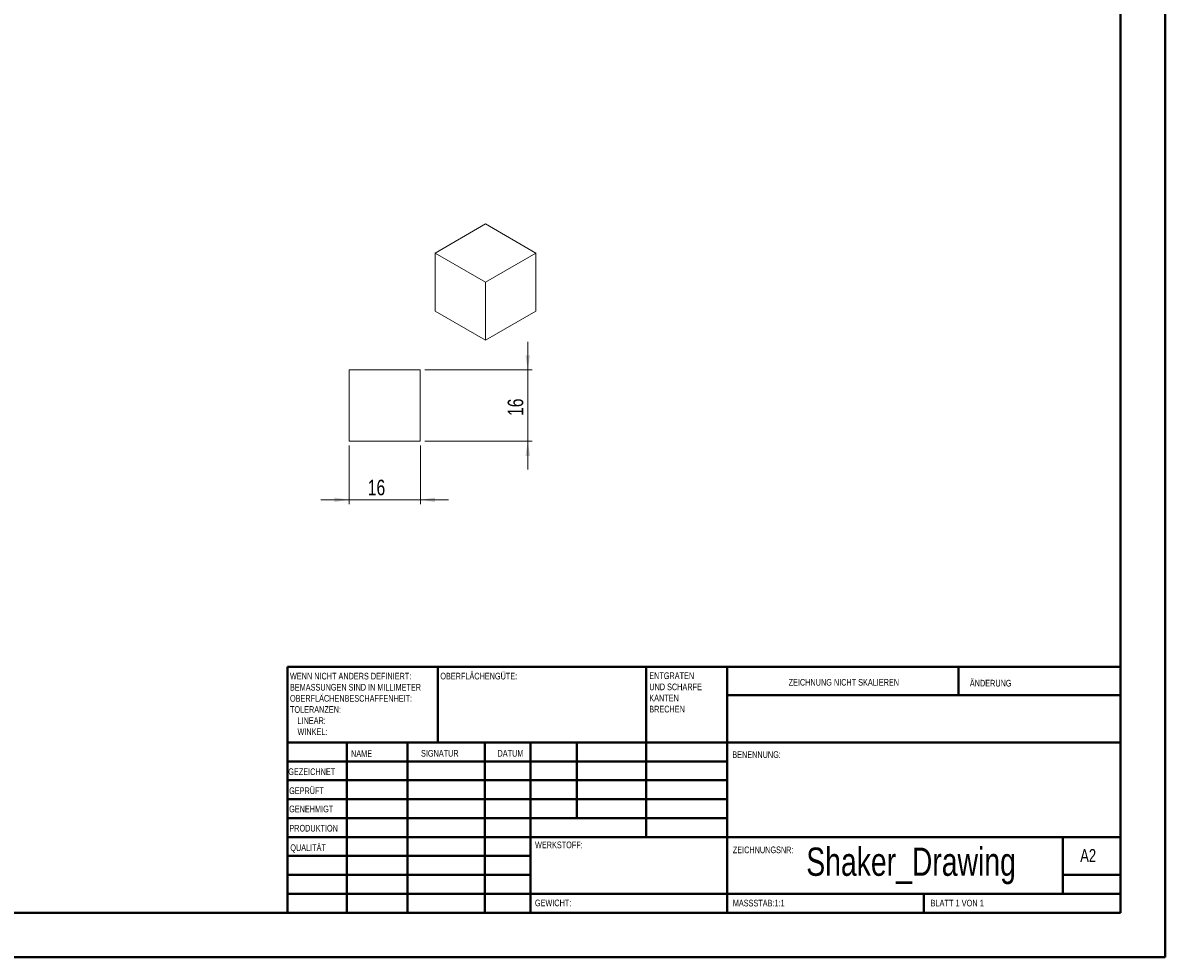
# Model space of a CAD drawing. Header units: millimetres. Extents: x 0 to 594, y 0 to 420.
# Tile 2 of 3: x 337 to 594, y 0 to 210. Entities that reach past the tile are written whole.
import ezdxf

# ---------------------------------------------------------------- set-up
doc = ezdxf.new("R2010")
doc.units = ezdxf.units.MM
doc.styles.add('SLDTEXTSTYLE0', font='TXT', dxfattribs={"width": 0.75})
doc.styles.add('SLDTEXTSTYLE1', font='TXT', dxfattribs={"width": 0.692308})
doc.dimstyles.new('SLDDIMSTYLE2', dxfattribs={"dimtxt": 3.5, "dimasz": 3.302, "dimexe": 0, "dimexo": 0.0625, "dimgap": 0.875, "dimtad": 1, "dimrnd": 1e-09, "dimzin": 12, "dimdsep": 46, "dimtxsty": 'SLDTEXTSTYLE0', "dimsah": 1, "dimcen": 0.09, "dimadec": 0, "dimazin": 3, "dimtfac": 1, "dimtmove": 0, "dimatfit": 0, "dimfxl": 1, "dimfrac": 2, "dimtolj": 1, "dimtzin": 12, "dimarcsym": 0})

# ---------------------------------------------------------------- blocks, each defined once
blk = doc.blocks.new('SW_NOTE_0')
at = {"color": 0, "linetype": 'Continuous', "lineweight": 0, "char_height": 1.5, "attachment_point": 1, "style": 'SLDTEXTSTYLE0'}
for s, insert in [('ENTGRATEN', (0, 1.93)), ('UND SCHARFE', (0, -0.57)), ('KANTEN', (0, -3.07)), ('BRECHEN', (0, -5.57))]:
    blk.add_mtext(s, dxfattribs=dict(at, insert=insert))
blk = doc.blocks.new('SW_NOTE_1')
at = {"color": 0, "linetype": 'Continuous', "lineweight": 0, "char_height": 1.5, "attachment_point": 1, "style": 'SLDTEXTSTYLE0'}
for s, insert in [('WENN NICHT ANDERS DEFINIERT:', (0, 1.93)), ('BEMASSUNGEN SIND IN MILLIMETER', (0, -0.57)), ('OBERFLÄCHENBESCHAFFENHEIT:', (0, -3.07)), ('TOLERANZEN:', (0, -5.57)), ('LINEAR:', (1.69, -8.07)), ('WINKEL:', (1.69, -10.57))]:
    blk.add_mtext(s, dxfattribs=dict(at, insert=insert))
blk = doc.blocks.new('_D_5')
at = {"color": 7, "linetype": 'Continuous', "lineweight": 0}
for p, q in [((410.76, 115.19), (410.76, 102.02)), ((426.76, 115.19), (426.76, 102.02)), ((410.76, 103.02), (404.41, 103.02)), ((410.76, 103.02), (426.76, 103.02)), ((426.76, 103.02), (433.11, 103.02))]:
    blk.add_line(p, q, dxfattribs=at)
for points in [[(410.76, 103.02), (407.45, 103.52), (407.45, 102.51)], [(426.76, 103.02), (430.06, 102.51), (430.06, 103.52)]]:
    blk.add_solid(points, dxfattribs=at)
at = {"color": 7, "linetype": 'Continuous', "lineweight": 0, "insert": (414.96, 107.53, 7.9), "char_height": 3.5, "attachment_point": 1, "style": 'SLDTEXTSTYLE0'}
blk.add_mtext('16', dxfattribs=at)
blk = doc.blocks.new('_D_6')
at = {"color": 7, "linetype": 'Continuous', "lineweight": 0}
for p, q in [((450.89, 132.19), (450.89, 138.54)), ((427.76, 132.19), (451.89, 132.19)), ((450.89, 116.19), (450.89, 132.19)), ((427.76, 116.19), (451.89, 116.19)), ((450.89, 116.19), (450.89, 109.84))]:
    blk.add_line(p, q, dxfattribs=at)
for points in [[(450.89, 132.19), (451.4, 135.49), (450.38, 135.49)], [(450.89, 116.19), (450.38, 112.89), (451.4, 112.89)]]:
    blk.add_solid(points, dxfattribs=at)
at = {"color": 7, "linetype": 'Continuous', "lineweight": 0, "insert": (446.38, 121.87, 7.9), "char_height": 3.5, "attachment_point": 1, "rotation": 90, "style": 'SLDTEXTSTYLE0'}
blk.add_mtext('16', dxfattribs=at)

msp = doc.modelspace()

# ---------------------------------------------------------------- linework, layer by layer
at = {"color": 7, "linetype": 'Continuous', "lineweight": 40}
for p, q in [((594.079, 0.215), (594.079, 420.215)), ((584.079, 410.215), (584.079, 10.215)), ((396.879, 65.465), (584.079, 65.465)), ((396.879, 65.465), (396.879, 10.215)), ((430.679, 48.465), (430.679, 65.465)), ((477.479, 65.465), (477.479, 27.215)), ((495.679, 65.465), (495.679, 10.215)), ((547.679, 59.09), (547.679, 65.465)), ((584.079, 59.09), (495.679, 59.09)), ((584.079, 48.465), (396.879, 48.465)), ((410.242, 48.465), (410.242, 10.215)), ((423.87, 48.465), (423.87, 10.215)), ((441.278, 48.465), (441.278, 10.215)), ((451.479, 10.215), (451.479, 48.465)), ((461.879, 31.465), (461.879, 48.465)), ((495.679, 44.215), (396.879, 44.215)), ((495.679, 39.965), (396.879, 39.965)), ((495.679, 35.715), (396.879, 35.715)), ((495.679, 31.465), (396.879, 31.465)), ((451.479, 27.215), (396.879, 27.215)), ((451.479, 27.215), (584.079, 27.215)), ((571.079, 14.465), (571.079, 27.215)), ((451.479, 22.965), (396.879, 22.965)), ((451.479, 18.715), (396.879, 18.715)), ((584.079, 18.715), (571.079, 18.715)), ((396.879, 14.465), (584.079, 14.465)), ((539.879, 10.215), (539.879, 14.465)), ((25.079, 10.215), (584.079, 10.215)), ((0.079, 0.215), (594.079, 0.215))]:
    msp.add_line(p, q, dxfattribs=at)
at = {"color": 7, "linetype": 'Continuous', "lineweight": 15}
for p, q in [((441.408, 165.006), (430.095, 158.474)), ((452.722, 158.474), (441.408, 165.006)), ((430.095, 158.474), (430.095, 145.41)), ((430.095, 158.474), (441.408, 151.943)), ((441.408, 151.943), (452.722, 158.474)), ((452.722, 158.474), (452.722, 145.41)), ((441.408, 151.943), (441.408, 138.878)), ((430.095, 145.41), (441.408, 138.878)), ((441.408, 138.878), (452.722, 145.41)), ((410.756, 132.189), (426.756, 132.189)), ((410.756, 116.189), (410.756, 132.189)), ((426.756, 132.189), (426.756, 116.189)), ((426.756, 116.189), (410.756, 116.189))]:
    msp.add_line(p, q, dxfattribs=at)

# ---------------------------------------------------------------- block references
at = {"color": 7, "linetype": 'Continuous', "lineweight": 0}
for name, p in [('SW_NOTE_1', (397.473, 62.202)), ('SW_NOTE_0', (478.188, 62.284))]:
    msp.add_blockref(name, p, dxfattribs=at)

# ---------------------------------------------------------------- texts
for s, insert, char_height, attachment_point, style in [('OBERFLÄCHENGÜTE:', (431.25, 64.134), 1.5, 1, 'SLDTEXTSTYLE0'), ('ZEICHNUNG NICHT SKALIEREN', (509.493, 62.748), 1.5, 1, 'SLDTEXTSTYLE0'), ('ÄNDERUNG', (550.206, 62.55), 1.5, 1, 'SLDTEXTSTYLE0'), ('NAME', (411.201, 46.716), 1.5, 1, 'SLDTEXTSTYLE0'), ('SIGNATUR', (426.912, 46.777), 1.5, 1, 'SLDTEXTSTYLE0'), ('DATUM', (444.094, 46.791), 1.5, 1, 'SLDTEXTSTYLE0'), ('BENENNUNG:', (496.835, 46.493), 1.5, 1, 'SLDTEXTSTYLE0'), ('GEZEICHNET', (397.091, 42.644), 1.5, 1, 'SLDTEXTSTYLE0'), ('GEPRÜFT', (397.289, 38.369), 1.5, 1, 'SLDTEXTSTYLE0'), ('GENEHMIGT', (397.281, 34.279), 1.5, 1, 'SLDTEXTSTYLE0'), ('PRODUKTION', (397.334, 29.948), 1.5, 1, 'SLDTEXTSTYLE0'), ('QUALITÄT', (397.548, 25.564), 1.5, 1, 'SLDTEXTSTYLE0'), ('WERKSTOFF:', (452.525, 26.201), 1.5, 1, 'SLDTEXTSTYLE0'), ('ZEICHNUNGSNR:', (496.953, 25.083), 1.5, 1, 'SLDTEXTSTYLE0'), ('Shaker_Drawing', (536.998, 24.847), 6.35, 2, 'SLDTEXTSTYLE0'), ('A2', (575, 24.515), 2.9104, 1, 'SLDTEXTSTYLE0'), ('GEWICHT:', (452.497, 13.164), 1.4986, 1, 'SLDTEXTSTYLE0'), ('MASSSTAB:1:1', (496.953, 13.115), 1.5, 1, 'SLDTEXTSTYLE0'), ('BLATT 1 VON 1', (541.357, 13.115), 1.5, 1, 'SLDTEXTSTYLE1')]:
    msp.add_mtext(s, dxfattribs=dict(at, insert=insert, char_height=char_height, attachment_point=attachment_point, style=style))

# ---------------------------------------------------------------- dimensions: what is measured, and where the dimension line sits
dim = msp.add_linear_dim(base=(448.111, 132.189), p1=(426.756, 116.189), p2=(426.756, 132.189), angle=90, dimstyle='SLDDIMSTYLE2', dxfattribs=at)
dim.commit()
dim.dimension.update_dxf_attribs({"geometry": '_D_6', "text_midpoint": (448.111, 125.879), "dimtype": 160})
dim = msp.add_linear_dim(base=(426.756, 105.795), p1=(410.756, 116.189), p2=(426.756, 116.189), dimstyle='SLDDIMSTYLE2', dxfattribs=at)
dim.commit()
dim.dimension.update_dxf_attribs({"geometry": '_D_5', "text_midpoint": (418.972, 105.795), "dimtype": 160})

doc.saveas('drawing.dxf')
